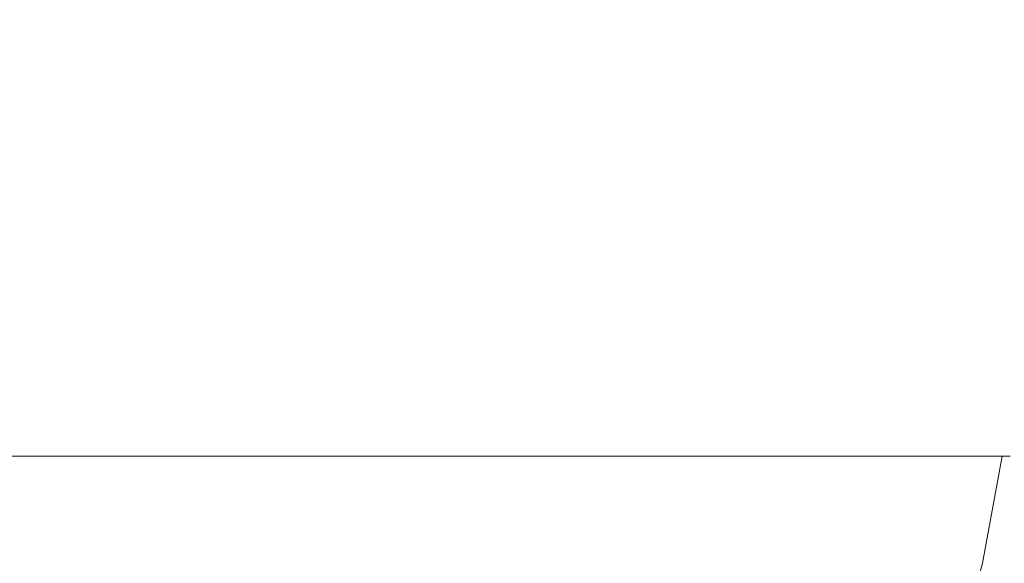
# Model space of a CAD drawing. Header units: millimetres. Extents: x 58537 to 97688, y -8921 to 14216.
# Tile 85 of 189: x 68835 to 68955, y 727 to 793. Entities that reach past the tile are written whole.
import ezdxf

# ---------------------------------------------------------------- set-up
doc = ezdxf.new("R2010")
doc.units = ezdxf.units.MM
doc.header["$MEASUREMENT"] = 0
doc.linetypes.add('Wipeout_Contour', pattern=[1000, 0, -1000])
doc.layers.add('Nowe_A-Armatura', color=7, linetype='Continuous')
doc.layers.add('Nowe_A-Wymiary-Zewnętrzne', color=7, linetype='Continuous')
doc.layers.add('Nowe_A-Armatura_Nr_pióra__1', color=7, linetype='Continuous', lineweight=13)
doc.layers.add('Nowe_A-Wymiary-Zewnętrzne_Nr_pióra__46', color=5, linetype='Continuous', lineweight=15)
doc.layers.add('Nowe_A-Wymiary-Zewnętrzne_Nr_pióra__45', color=7, linetype='Continuous', lineweight=15, true_color=0x40a5ff)
doc.layers.add('Nowe_A-Wymiary-Zewnętrzne_Nr_pióra__85', color=7, linetype='Continuous', lineweight=13, true_color=0x80c2ff)
doc.styles.add('STYL_AUTOMATYCZNY_2', font='arial.ttf')
doc.dimstyles.new('STYL_AUTOMATYCZNY__1', dxfattribs={"dimtxt": 125, "dimasz": 47.5, "dimexe": 0.18, "dimexo": 20, "dimgap": 0, "dimtad": 1, "dimdec": 1, "dimlfac": 0.1, "dimzin": 0, "dimdsep": 46, "dimtxsty": 'STYL_AUTOMATYCZNY_2', "dimblk": 'ARROWHEAD_11', "dimblk1": 'ARROWHEAD_11', "dimblk2": 'ARROWHEAD_11', "dimcen": 0.09, "dimclrd": 256, "dimclre": 256, "dimclrt": 5, "dimadec": 1, "dimazin": 0, "dimtfac": 1, "dimtdec": 4, "dimtmove": 0, "dimatfit": 3, "dimfxl": 0, "dimtolj": 1, "dimtzin": 0, "dimarcsym": 0})

# ---------------------------------------------------------------- blocks, each defined once
blk = doc.blocks.new('ElemPrzekroju_384')
at = {"color": 254, "linetype": 'Wipeout_Contour', "lineweight": 0, "ltscale": 1447302.154633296}
blk.add_wipeout([(68694.25, 690), (68700.17, 689), (68842.29, 689), (68834.76, 644.38), (68827.39, 599.67), (68818.01, 555.32), (68806.93, 511.37), (68802.68, 495.7), (69094.59, 0), (69094.59, 810), (69007.54, 810), (69007.33, 809.27), (69001.28, 791.63), (68994.49, 774.25), (68987.27, 757.06), (68979.72, 740), (68954.72, 740), (68952.32, 727), (68948.76, 714.26), (68944.09, 701.9), (68938.32, 690)], dxfattribs=at).dxf.layer = 'Nowe_A-Armatura'
blk = doc.blocks.new('ElemPrzekroju_385')
at = {"color": 254, "linetype": 'Wipeout_Contour', "lineweight": 0, "ltscale": 206847.636932}
blk.add_wipeout([(68950.64, 756.97), (68937.8, 740), (68947.35, 740)], dxfattribs=at).dxf.layer = 'Nowe_A-Armatura'
at = {"color": 254, "linetype": 'Wipeout_Contour', "lineweight": 0, "ltscale": 206658.305564}
blk.add_wipeout([(68873.56, 727), (68886.55, 727), (68887.02, 740)], dxfattribs=at).dxf.layer = 'Nowe_A-Armatura'
at = {"color": 254, "linetype": 'Wipeout_Contour', "lineweight": 0, "ltscale": 206856.459269}
blk.add_wipeout([(68946.21, 714.26), (68947.63, 714.26), (68951.18, 727)], dxfattribs=at).dxf.layer = 'Nowe_A-Armatura'
at = {"color": 254, "linetype": 'Wipeout_Contour', "lineweight": 0, "ltscale": 206841.77405}
blk.add_wipeout([(68937.8, 740), (68950.64, 756.97), (68940.78, 756.97)], dxfattribs=at).dxf.layer = 'Nowe_A-Armatura'
at = {"color": 254, "linetype": 'Wipeout_Contour', "lineweight": 0, "ltscale": 206646.430405}
blk.add_wipeout([(68887.02, 740), (68873.56, 740), (68873.56, 727)], dxfattribs=at).dxf.layer = 'Nowe_A-Armatura'
at = {"color": 254, "linetype": 'Wipeout_Contour', "lineweight": 0, "ltscale": 206858.31219}
blk.add_wipeout([(68951.18, 727), (68949.77, 727), (68946.21, 714.26)], dxfattribs=at).dxf.layer = 'Nowe_A-Armatura'
at = {"color": 254, "linetype": 'Wipeout_Contour', "lineweight": 0, "ltscale": 206815.918221}
blk.add_wipeout([(68925.55, 740), (68937.8, 740), (68940.78, 756.97)], dxfattribs=at).dxf.layer = 'Nowe_A-Armatura'
at = {"color": 254, "linetype": 'Wipeout_Contour', "lineweight": 0, "ltscale": 206420.96393}
blk.add_wipeout([(68662.69, 727), (68873.56, 727), (68873.56, 740)], dxfattribs=at).dxf.layer = 'Nowe_A-Armatura'
at = {"color": 254, "linetype": 'Wipeout_Contour', "lineweight": 0, "ltscale": 206853.195064}
blk.add_wipeout([(68949.77, 727), (68945.63, 714.26), (68946.21, 714.26)], dxfattribs=at).dxf.layer = 'Nowe_A-Armatura'
at = {"color": 254, "linetype": 'Wipeout_Contour', "lineweight": 0, "ltscale": 206807.09748}
blk.add_wipeout([(68925.55, 740), (68940.78, 756.97), (68928.15, 756.97)], dxfattribs=at).dxf.layer = 'Nowe_A-Armatura'
at = {"color": 254, "linetype": 'Wipeout_Contour', "lineweight": 0, "ltscale": 206211.25518}
blk.add_wipeout([(68662.69, 740), (68662.69, 727), (68873.56, 740)], dxfattribs=at).dxf.layer = 'Nowe_A-Armatura'
at = {"color": 254, "linetype": 'Wipeout_Contour', "lineweight": 0, "ltscale": 206855.689744}
blk.add_wipeout([(68945.63, 714.26), (68949.77, 727), (68949.31, 727)], dxfattribs=at).dxf.layer = 'Nowe_A-Armatura'
at = {"color": 254, "linetype": 'Wipeout_Contour', "lineweight": 0, "ltscale": 206857.686951}
blk.add_wipeout([(68940.78, 756.97), (68950.64, 756.97), (68953.87, 774.24)], dxfattribs=at).dxf.layer = 'Nowe_A-Armatura'
at = {"color": 254, "linetype": 'Wipeout_Contour', "lineweight": 0, "ltscale": 206421.425499}
blk.add_wipeout([(68662.69, 740), (68873.56, 740), (68873.56, 756.97)], dxfattribs=at).dxf.layer = 'Nowe_A-Armatura'
at = {"color": 254, "linetype": 'Wipeout_Contour', "lineweight": 0, "ltscale": 206420.558553}
blk.add_wipeout([(68873.56, 727), (68662.69, 714.26), (68873.56, 714.26)], dxfattribs=at).dxf.layer = 'Nowe_A-Armatura'
at = {"color": 254, "linetype": 'Wipeout_Contour', "lineweight": 0, "ltscale": 206859.671627}
blk.add_wipeout([(68952.03, 727), (68947.63, 714.26), (68948.48, 714.26)], dxfattribs=at).dxf.layer = 'Nowe_A-Armatura'
at = {"color": 254, "linetype": 'Wipeout_Contour', "lineweight": 0, "ltscale": 206851.22179}
blk.add_wipeout([(68953.87, 774.24), (68943.42, 774.24), (68940.78, 756.97)], dxfattribs=at).dxf.layer = 'Nowe_A-Armatura'
at = {"color": 254, "linetype": 'Wipeout_Contour', "lineweight": 0, "ltscale": 206211.763514}
blk.add_wipeout([(68662.69, 740), (68873.56, 756.97), (68662.69, 756.97)], dxfattribs=at).dxf.layer = 'Nowe_A-Armatura'
at = {"color": 254, "linetype": 'Wipeout_Contour', "lineweight": 0, "ltscale": 206210.844061}
blk.add_wipeout([(68662.69, 727), (68662.69, 714.26), (68873.56, 727)], dxfattribs=at).dxf.layer = 'Nowe_A-Armatura'
at = {"color": 254, "linetype": 'Wipeout_Contour', "lineweight": 0, "ltscale": 206861.901473}
blk.add_wipeout([(68951.18, 727), (68947.63, 714.26), (68952.03, 727)], dxfattribs=at).dxf.layer = 'Nowe_A-Armatura'
at = {"color": 254, "linetype": 'Wipeout_Contour', "lineweight": 0, "ltscale": 206824.675104}
blk.add_wipeout([(68943.42, 774.24), (68928.15, 756.97), (68940.78, 756.97)], dxfattribs=at).dxf.layer = 'Nowe_A-Armatura'
at = {"color": 254, "linetype": 'Wipeout_Contour', "lineweight": 0, "ltscale": 206659.201766}
blk.add_wipeout([(68873.56, 740), (68886.8, 740), (68887.21, 756.97)], dxfattribs=at).dxf.layer = 'Nowe_A-Armatura'
at = {"color": 254, "linetype": 'Wipeout_Contour', "lineweight": 0, "ltscale": 206874.338428}
blk.add_wipeout([(68959.41, 756.97), (68947.35, 740), (68955.68, 740)], dxfattribs=at).dxf.layer = 'Nowe_A-Armatura'
at = {"color": 254, "linetype": 'Wipeout_Contour', "lineweight": 0, "ltscale": 206815.11295}
blk.add_wipeout([(68943.42, 774.24), (68930.33, 774.24), (68928.15, 756.97)], dxfattribs=at).dxf.layer = 'Nowe_A-Armatura'
at = {"color": 254, "linetype": 'Wipeout_Contour', "lineweight": 0, "ltscale": 206647.127713}
blk.add_wipeout([(68887.21, 756.97), (68873.56, 756.97), (68873.56, 740)], dxfattribs=at).dxf.layer = 'Nowe_A-Armatura'
at = {"color": 254, "linetype": 'Wipeout_Contour', "lineweight": 0, "ltscale": 206869.911663}
blk.add_wipeout([(68947.35, 740), (68959.41, 756.97), (68950.64, 756.97)], dxfattribs=at).dxf.layer = 'Nowe_A-Armatura'
at = {"layer": 'Nowe_A-Armatura_Nr_pióra__1', "color": 7, "linetype": 'Continuous', "lineweight": 13}
blk.add_line((68662.69, 740), (68873.56, 740), dxfattribs=at)
at = {"color": 254, "linetype": 'Wipeout_Contour', "lineweight": 0, "ltscale": 206421.986756}
blk.add_wipeout([(68662.69, 756.97), (68873.56, 756.97), (68873.56, 774.24)], dxfattribs=at).dxf.layer = 'Nowe_A-Armatura'
at = {"color": 254, "linetype": 'Wipeout_Contour', "lineweight": 0, "ltscale": 206885.731918}
blk.add_wipeout([(68950.64, 756.97), (68959.41, 756.97), (68963.23, 774.24)], dxfattribs=at).dxf.layer = 'Nowe_A-Armatura'
at = {"color": 254, "linetype": 'Wipeout_Contour', "lineweight": 0, "ltscale": 206866.288868}
blk.add_wipeout([(68949.77, 727), (68951.18, 727), (68953.58, 740)], dxfattribs=at).dxf.layer = 'Nowe_A-Armatura'
at = {"color": 254, "linetype": 'Wipeout_Contour', "lineweight": 0, "ltscale": 206212.333143}
blk.add_wipeout([(68873.56, 774.24), (68662.69, 774.24), (68662.69, 756.97)], dxfattribs=at).dxf.layer = 'Nowe_A-Armatura'
at = {"color": 254, "linetype": 'Wipeout_Contour', "lineweight": 0, "ltscale": 206880.835092}
blk.add_wipeout([(68950.64, 756.97), (68963.23, 774.24), (68953.87, 774.24)], dxfattribs=at).dxf.layer = 'Nowe_A-Armatura'
at = {"color": 254, "linetype": 'Wipeout_Contour', "lineweight": 0, "ltscale": 206867.167906}
blk.add_wipeout([(68949.77, 727), (68953.58, 740), (68952.17, 740)], dxfattribs=at).dxf.layer = 'Nowe_A-Armatura'
at = {"color": 254, "linetype": 'Wipeout_Contour', "lineweight": 0, "ltscale": 206422.57053}
blk.add_wipeout([(68662.69, 774.24), (68873.56, 774.24), (68873.56, 791.78)], dxfattribs=at).dxf.layer = 'Nowe_A-Armatura'
at = {"color": 254, "linetype": 'Wipeout_Contour', "lineweight": 0, "ltscale": 206867.125818}
blk.add_wipeout([(68943.42, 774.24), (68953.87, 774.24), (68956.88, 791.78)], dxfattribs=at).dxf.layer = 'Nowe_A-Armatura'
at = {"color": 254, "linetype": 'Wipeout_Contour', "lineweight": 0, "ltscale": 206863.218281}
blk.add_wipeout([(68952.17, 740), (68949.31, 727), (68949.77, 727)], dxfattribs=at).dxf.layer = 'Nowe_A-Armatura'
at = {"color": 254, "linetype": 'Wipeout_Contour', "lineweight": 0, "ltscale": 206212.925219}
blk.add_wipeout([(68662.69, 791.78), (68662.69, 774.24), (68873.56, 791.78)], dxfattribs=at).dxf.layer = 'Nowe_A-Armatura'
at = {"color": 254, "linetype": 'Wipeout_Contour', "lineweight": 0, "ltscale": 206859.792333}
blk.add_wipeout([(68956.88, 791.78), (68945.72, 791.78), (68943.42, 774.24)], dxfattribs=at).dxf.layer = 'Nowe_A-Armatura'
at = {"color": 254, "linetype": 'Wipeout_Contour', "lineweight": 0, "ltscale": 206864.654824}
blk.add_wipeout([(68949.31, 727), (68952.17, 740), (68951.75, 740)], dxfattribs=at).dxf.layer = 'Nowe_A-Armatura'
at = {"color": 254, "linetype": 'Wipeout_Contour', "lineweight": 0, "ltscale": 206423.176466}
blk.add_wipeout([(68873.56, 809.56), (68662.69, 791.78), (68873.56, 791.78)], dxfattribs=at).dxf.layer = 'Nowe_A-Armatura'
at = {"color": 254, "linetype": 'Wipeout_Contour', "lineweight": 0, "ltscale": 206832.353864}
blk.add_wipeout([(68930.33, 774.24), (68943.42, 774.24), (68945.72, 791.78)], dxfattribs=at).dxf.layer = 'Nowe_A-Armatura'
at = {"color": 254, "linetype": 'Wipeout_Contour', "lineweight": 0, "ltscale": 206897.022373}
blk.add_wipeout([(68966.91, 791.77), (68953.87, 774.24), (68963.23, 774.24)], dxfattribs=at).dxf.layer = 'Nowe_A-Armatura'
at = {"color": 254, "linetype": 'Wipeout_Contour', "lineweight": 0, "ltscale": 206660.709635}
blk.add_wipeout([(68873.56, 756.97), (68887.21, 756.97), (68887.74, 774.24)], dxfattribs=at).dxf.layer = 'Nowe_A-Armatura'
at = {"color": 254, "linetype": 'Wipeout_Contour', "lineweight": 0, "ltscale": 206869.507228}
blk.add_wipeout([(68954.43, 740), (68951.18, 727), (68952.03, 727)], dxfattribs=at).dxf.layer = 'Nowe_A-Armatura'
at = {"color": 254, "linetype": 'Wipeout_Contour', "lineweight": 0, "ltscale": 206213.53934}
blk.add_wipeout([(68662.69, 791.78), (68873.56, 809.56), (68662.69, 809.56)], dxfattribs=at).dxf.layer = 'Nowe_A-Armatura'
at = {"color": 254, "linetype": 'Wipeout_Contour', "lineweight": 0, "ltscale": 206822.036755}
blk.add_wipeout([(68945.72, 791.78), (68932.16, 791.78), (68930.33, 774.24)], dxfattribs=at).dxf.layer = 'Nowe_A-Armatura'
at = {"color": 254, "linetype": 'Wipeout_Contour', "lineweight": 0, "ltscale": 206891.370217}
blk.add_wipeout([(68953.87, 774.24), (68966.91, 791.77), (68956.88, 791.78)], dxfattribs=at).dxf.layer = 'Nowe_A-Armatura'
at = {"color": 254, "linetype": 'Wipeout_Contour', "lineweight": 0, "ltscale": 206648.2261}
blk.add_wipeout([(68887.74, 774.24), (68873.56, 774.24), (68873.56, 756.97)], dxfattribs=at).dxf.layer = 'Nowe_A-Armatura'
at = {"color": 254, "linetype": 'Wipeout_Contour', "lineweight": 0, "ltscale": 206870.729163}
blk.add_wipeout([(68953.58, 740), (68951.18, 727), (68954.43, 740)], dxfattribs=at).dxf.layer = 'Nowe_A-Armatura'
at = {"color": 254, "linetype": 'Wipeout_Contour', "lineweight": 0, "ltscale": 206875.668798}
blk.add_wipeout([(68945.72, 791.78), (68956.88, 791.78), (68959.54, 809.56)], dxfattribs=at).dxf.layer = 'Nowe_A-Armatura'
at = {"color": 254, "linetype": 'Wipeout_Contour', "lineweight": 0, "ltscale": 206662.383297}
blk.add_wipeout([(68873.56, 774.24), (68887.74, 774.24), (68888.3, 791.78)], dxfattribs=at).dxf.layer = 'Nowe_A-Armatura'
at = {"color": 254, "linetype": 'Wipeout_Contour', "lineweight": 0, "ltscale": 206699.497855}
blk.add_wipeout([(68886.8, 740), (68899.95, 740), (68901.07, 756.97)], dxfattribs=at).dxf.layer = 'Nowe_A-Armatura'
at = {"color": 254, "linetype": 'Wipeout_Contour', "lineweight": 0, "ltscale": 206861.211809}
blk.add_wipeout([(68952.32, 727), (68948.48, 714.26), (68948.76, 714.26)], dxfattribs=at).dxf.layer = 'Nowe_A-Armatura'
at = {"color": 254, "linetype": 'Wipeout_Contour', "lineweight": 0, "ltscale": 206867.343857}
blk.add_wipeout([(68959.54, 809.56), (68947.67, 809.56), (68945.72, 791.78)], dxfattribs=at).dxf.layer = 'Nowe_A-Armatura'
at = {"color": 254, "linetype": 'Wipeout_Contour', "lineweight": 0, "ltscale": 206649.376901}
blk.add_wipeout([(68888.3, 791.78), (68873.56, 791.78), (68873.56, 774.24)], dxfattribs=at).dxf.layer = 'Nowe_A-Armatura'
at = {"color": 254, "linetype": 'Wipeout_Contour', "lineweight": 0, "ltscale": 206687.846557}
blk.add_wipeout([(68901.07, 756.97), (68887.21, 756.97), (68886.8, 740)], dxfattribs=at).dxf.layer = 'Nowe_A-Armatura'
at = {"color": 254, "linetype": 'Wipeout_Contour', "lineweight": 0, "ltscale": 206863.773709}
blk.add_wipeout([(68952.03, 727), (68948.48, 714.26), (68952.32, 727)], dxfattribs=at).dxf.layer = 'Nowe_A-Armatura'
at = {"color": 254, "linetype": 'Wipeout_Contour', "lineweight": 0, "ltscale": 206664.075201}
blk.add_wipeout([(68873.56, 791.78), (68888.3, 791.78), (68888.83, 809.56)], dxfattribs=at).dxf.layer = 'Nowe_A-Armatura'
at = {"color": 254, "linetype": 'Wipeout_Contour', "lineweight": 0, "ltscale": 206839.0145}
blk.add_wipeout([(68932.16, 791.78), (68945.72, 791.78), (68947.67, 809.56)], dxfattribs=at).dxf.layer = 'Nowe_A-Armatura'
at = {"color": 254, "linetype": 'Wipeout_Contour', "lineweight": 0, "ltscale": 206702.661976}
blk.add_wipeout([(68887.21, 756.97), (68901.07, 756.97), (68902.15, 774.24)], dxfattribs=at).dxf.layer = 'Nowe_A-Armatura'
at = {"color": 254, "linetype": 'Wipeout_Contour', "lineweight": 0, "ltscale": 206871.090871}
blk.add_wipeout([(68954.72, 740), (68952.03, 727), (68952.32, 727)], dxfattribs=at).dxf.layer = 'Nowe_A-Armatura'
at = {"color": 254, "linetype": 'Wipeout_Contour', "lineweight": 0, "ltscale": 206650.519707}
blk.add_wipeout([(68888.83, 809.56), (68873.56, 809.56), (68873.56, 791.78)], dxfattribs=at).dxf.layer = 'Nowe_A-Armatura'
at = {"color": 254, "linetype": 'Wipeout_Contour', "lineweight": 0, "ltscale": 206827.960276}
blk.add_wipeout([(68947.67, 809.56), (68933.67, 809.56), (68932.16, 791.78)], dxfattribs=at).dxf.layer = 'Nowe_A-Armatura'
at = {"color": 254, "linetype": 'Wipeout_Contour', "lineweight": 0, "ltscale": 206690.427997}
blk.add_wipeout([(68902.15, 774.24), (68887.74, 774.24), (68887.21, 756.97)], dxfattribs=at).dxf.layer = 'Nowe_A-Armatura'
at = {"color": 254, "linetype": 'Wipeout_Contour', "lineweight": 0, "ltscale": 206872.565327}
blk.add_wipeout([(68954.43, 740), (68952.03, 727), (68954.72, 740)], dxfattribs=at).dxf.layer = 'Nowe_A-Armatura'
at = {"color": 254, "linetype": 'Wipeout_Contour', "lineweight": 0, "ltscale": 206705.868622}
blk.add_wipeout([(68887.74, 774.24), (68902.15, 774.24), (68903.17, 791.78)], dxfattribs=at).dxf.layer = 'Nowe_A-Armatura'
at = {"color": 254, "linetype": 'Wipeout_Contour', "lineweight": 0, "ltscale": 206739.385566}
blk.add_wipeout([(68899.95, 740), (68912.9, 740), (68914.81, 756.97)], dxfattribs=at).dxf.layer = 'Nowe_A-Armatura'
at = {"color": 254, "linetype": 'Wipeout_Contour', "lineweight": 0, "ltscale": 206859.736263}
blk.add_wipeout([(68947.03, 727), (68949.31, 727), (68951.75, 740)], dxfattribs=at).dxf.layer = 'Nowe_A-Armatura'
at = {"color": 254, "linetype": 'Wipeout_Contour', "lineweight": 0, "ltscale": 206693.127758}
blk.add_wipeout([(68903.17, 791.78), (68888.3, 791.78), (68887.74, 774.24)], dxfattribs=at).dxf.layer = 'Nowe_A-Armatura'
at = {"color": 254, "linetype": 'Wipeout_Contour', "lineweight": 0, "ltscale": 206728.547497}
blk.add_wipeout([(68914.81, 756.97), (68901.07, 756.97), (68899.95, 740)], dxfattribs=at).dxf.layer = 'Nowe_A-Armatura'
at = {"color": 254, "linetype": 'Wipeout_Contour', "lineweight": 0, "ltscale": 206859.987642}
blk.add_wipeout([(68951.75, 740), (68949.44, 740), (68947.03, 727)], dxfattribs=at).dxf.layer = 'Nowe_A-Armatura'
at = {"layer": 'Nowe_A-Armatura_Nr_pióra__1', "color": 7, "linetype": 'Continuous', "lineweight": 13}
blk.add_line((68954.72, 740), (68952.32, 727), dxfattribs=at)
at = {"color": 254, "linetype": 'Wipeout_Contour', "lineweight": 0, "ltscale": 206708.933958}
blk.add_wipeout([(68888.3, 791.78), (68903.17, 791.78), (68904.06, 809.56)], dxfattribs=at).dxf.layer = 'Nowe_A-Armatura'
at = {"color": 254, "linetype": 'Wipeout_Contour', "lineweight": 0, "ltscale": 206744.614909}
blk.add_wipeout([(68901.07, 756.97), (68914.81, 756.97), (68916.47, 774.24)], dxfattribs=at).dxf.layer = 'Nowe_A-Armatura'
at = {"color": 254, "linetype": 'Wipeout_Contour', "lineweight": 0, "ltscale": 206851.037545}
blk.add_wipeout([(68943.06, 727), (68947.03, 727), (68949.44, 740)], dxfattribs=at).dxf.layer = 'Nowe_A-Armatura'
at = {"color": 254, "linetype": 'Wipeout_Contour', "lineweight": 0, "ltscale": 206695.722999}
blk.add_wipeout([(68904.06, 809.56), (68888.83, 809.56), (68888.3, 791.78)], dxfattribs=at).dxf.layer = 'Nowe_A-Armatura'
at = {"color": 254, "linetype": 'Wipeout_Contour', "lineweight": 0, "ltscale": 206732.980693}
blk.add_wipeout([(68916.47, 774.24), (68902.15, 774.24), (68901.07, 756.97)], dxfattribs=at).dxf.layer = 'Nowe_A-Armatura'
at = {"color": 254, "linetype": 'Wipeout_Contour', "lineweight": 0, "ltscale": 206849.820475}
blk.add_wipeout([(68945.41, 740), (68943.06, 727), (68949.44, 740)], dxfattribs=at).dxf.layer = 'Nowe_A-Armatura'
at = {"layer": 'Nowe_A-Armatura_Nr_pióra__1', "color": 7, "linetype": 'Continuous', "lineweight": 13}
blk.add_line((68955.68, 740), (68947.35, 740), dxfattribs=at)
at = {"color": 254, "linetype": 'Wipeout_Contour', "lineweight": 0, "ltscale": 206749.32937}
blk.add_wipeout([(68902.15, 774.24), (68916.47, 774.24), (68917.88, 791.78)], dxfattribs=at).dxf.layer = 'Nowe_A-Armatura'
at = {"color": 254, "linetype": 'Wipeout_Contour', "lineweight": 0, "ltscale": 206778.365243}
blk.add_wipeout([(68928.15, 756.97), (68912.9, 740), (68925.55, 740)], dxfattribs=at).dxf.layer = 'Nowe_A-Armatura'
at = {"color": 254, "linetype": 'Wipeout_Contour', "lineweight": 0, "ltscale": 206837.231779}
blk.add_wipeout([(68945.41, 740), (68937.34, 727), (68943.06, 727)], dxfattribs=at).dxf.layer = 'Nowe_A-Armatura'
at = {"color": 254, "linetype": 'Wipeout_Contour', "lineweight": 0, "ltscale": 206737.086345}
blk.add_wipeout([(68917.88, 791.78), (68903.17, 791.78), (68902.15, 774.24)], dxfattribs=at).dxf.layer = 'Nowe_A-Armatura'
at = {"color": 254, "linetype": 'Wipeout_Contour', "lineweight": 0, "ltscale": 206768.525243}
blk.add_wipeout([(68928.15, 756.97), (68914.81, 756.97), (68912.9, 740)], dxfattribs=at).dxf.layer = 'Nowe_A-Armatura'
at = {"color": 254, "linetype": 'Wipeout_Contour', "lineweight": 0, "ltscale": 206834.305842}
blk.add_wipeout([(68945.41, 740), (68939.55, 740), (68937.34, 727)], dxfattribs=at).dxf.layer = 'Nowe_A-Armatura'
at = {"layer": 'Nowe_A-Armatura_Nr_pióra__1', "color": 7, "linetype": 'Continuous', "lineweight": 13}
for p, q in [((68941.94, 740), (68944.31, 740)), ((68944.31, 740), (68945.2, 740))]:
    blk.add_line(p, q, dxfattribs=at)
at = {"color": 254, "linetype": 'Wipeout_Contour', "lineweight": 0, "ltscale": 206753.549921}
blk.add_wipeout([(68903.17, 791.78), (68917.88, 791.78), (68919.08, 809.56)], dxfattribs=at).dxf.layer = 'Nowe_A-Armatura'
at = {"color": 254, "linetype": 'Wipeout_Contour', "lineweight": 0, "ltscale": 206785.585072}
blk.add_wipeout([(68914.81, 756.97), (68928.15, 756.97), (68930.33, 774.24)], dxfattribs=at).dxf.layer = 'Nowe_A-Armatura'
at = {"color": 254, "linetype": 'Wipeout_Contour', "lineweight": 0, "ltscale": 206817.997168}
blk.add_wipeout([(68929.75, 727), (68937.34, 727), (68939.55, 740)], dxfattribs=at).dxf.layer = 'Nowe_A-Armatura'
at = {"color": 254, "linetype": 'Wipeout_Contour', "lineweight": 0, "ltscale": 206740.817619}
blk.add_wipeout([(68919.08, 809.56), (68904.06, 809.56), (68903.17, 791.78)], dxfattribs=at).dxf.layer = 'Nowe_A-Armatura'
at = {"color": 254, "linetype": 'Wipeout_Contour', "lineweight": 0, "ltscale": 206774.861258}
blk.add_wipeout([(68930.33, 774.24), (68916.47, 774.24), (68914.81, 756.97)], dxfattribs=at).dxf.layer = 'Nowe_A-Armatura'
at = {"color": 254, "linetype": 'Wipeout_Contour', "lineweight": 0, "ltscale": 206813.090903}
blk.add_wipeout([(68939.55, 740), (68931.71, 740), (68929.75, 727)], dxfattribs=at).dxf.layer = 'Nowe_A-Armatura'
at = {"layer": 'Nowe_A-Armatura_Nr_pióra__1', "color": 7, "linetype": 'Continuous', "lineweight": 13}
blk.add_line((68947.35, 740), (68937.8, 740), dxfattribs=at)
at = {"color": 254, "linetype": 'Wipeout_Contour', "lineweight": 0, "ltscale": 206791.813646}
blk.add_wipeout([(68916.47, 774.24), (68930.33, 774.24), (68932.16, 791.78)], dxfattribs=at).dxf.layer = 'Nowe_A-Armatura'
at = {"color": 254, "linetype": 'Wipeout_Contour', "lineweight": 0, "ltscale": 206793.278048}
blk.add_wipeout([(68920.51, 727), (68929.75, 727), (68931.71, 740)], dxfattribs=at).dxf.layer = 'Nowe_A-Armatura'
at = {"color": 254, "linetype": 'Wipeout_Contour', "lineweight": 0, "ltscale": 206780.368507}
blk.add_wipeout([(68932.16, 791.78), (68917.88, 791.78), (68916.47, 774.24)], dxfattribs=at).dxf.layer = 'Nowe_A-Armatura'
at = {"color": 254, "linetype": 'Wipeout_Contour', "lineweight": 0, "ltscale": 206786.487775}
blk.add_wipeout([(68931.71, 740), (68922.13, 740), (68920.51, 727)], dxfattribs=at).dxf.layer = 'Nowe_A-Armatura'
at = {"layer": 'Nowe_A-Armatura_Nr_pióra__1', "color": 7, "linetype": 'Continuous', "lineweight": 13}
for p, q in [((68937.8, 740), (68925.55, 740)), ((68927.45, 740), (68928.05, 740)), ((68928.05, 740), (68929.55, 740))]:
    blk.add_line(p, q, dxfattribs=at)
at = {"color": 254, "linetype": 'Wipeout_Contour', "lineweight": 0, "ltscale": 206797.147207}
blk.add_wipeout([(68917.88, 791.78), (68932.16, 791.78), (68933.67, 809.56)], dxfattribs=at).dxf.layer = 'Nowe_A-Armatura'
at = {"color": 254, "linetype": 'Wipeout_Contour', "lineweight": 0, "ltscale": 206763.979024}
blk.add_wipeout([(68910.07, 727), (68920.51, 727), (68922.13, 740)], dxfattribs=at).dxf.layer = 'Nowe_A-Armatura'
at = {"color": 254, "linetype": 'Wipeout_Contour', "lineweight": 0, "ltscale": 206785.114548}
blk.add_wipeout([(68933.67, 809.56), (68919.08, 809.56), (68917.88, 791.78)], dxfattribs=at).dxf.layer = 'Nowe_A-Armatura'
at = {"color": 254, "linetype": 'Wipeout_Contour', "lineweight": 0, "ltscale": 206755.709694}
blk.add_wipeout([(68911.33, 740), (68910.07, 727), (68922.13, 740)], dxfattribs=at).dxf.layer = 'Nowe_A-Armatura'
at = {"layer": 'Nowe_A-Armatura_Nr_pióra__1', "color": 7, "linetype": 'Continuous', "lineweight": 13}
blk.add_line((68925.55, 740), (68912.9, 740), dxfattribs=at)
at = {"color": 254, "linetype": 'Wipeout_Contour', "lineweight": 0, "ltscale": 206731.37661}
blk.add_wipeout([(68911.33, 740), (68898.74, 727), (68910.07, 727)], dxfattribs=at).dxf.layer = 'Nowe_A-Armatura'
at = {"color": 254, "linetype": 'Wipeout_Contour', "lineweight": 0, "ltscale": 206721.915408}
blk.add_wipeout([(68911.33, 740), (68899.63, 740), (68898.74, 727)], dxfattribs=at).dxf.layer = 'Nowe_A-Armatura'
at = {"layer": 'Nowe_A-Armatura_Nr_pióra__1', "color": 7, "linetype": 'Continuous', "lineweight": 13}
for p, q in [((68907.46, 740), (68910.38, 740)), ((68910.38, 740), (68911.41, 740))]:
    blk.add_line(p, q, dxfattribs=at)
at = {"color": 254, "linetype": 'Wipeout_Contour', "lineweight": 0, "ltscale": 206696.126559}
blk.add_wipeout([(68886.55, 727), (68898.74, 727), (68899.63, 740)], dxfattribs=at).dxf.layer = 'Nowe_A-Armatura'
at = {"color": 254, "linetype": 'Wipeout_Contour', "lineweight": 0, "ltscale": 206756.672483}
blk.add_wipeout([(68907.67, 714.26), (68917.53, 714.26), (68920.51, 727)], dxfattribs=at).dxf.layer = 'Nowe_A-Armatura'
at = {"color": 254, "linetype": 'Wipeout_Contour', "lineweight": 0, "ltscale": 206685.452245}
blk.add_wipeout([(68899.63, 740), (68887.02, 740), (68886.55, 727)], dxfattribs=at).dxf.layer = 'Nowe_A-Armatura'
at = {"color": 254, "linetype": 'Wipeout_Contour', "lineweight": 0, "ltscale": 206749.937527}
blk.add_wipeout([(68920.51, 727), (68910.07, 727), (68907.67, 714.26)], dxfattribs=at).dxf.layer = 'Nowe_A-Armatura'
at = {"layer": 'Nowe_A-Armatura_Nr_pióra__1', "color": 7, "linetype": 'Continuous', "lineweight": 13}
for p, q in [((68886.8, 740), (68873.56, 740)), ((68899.95, 740), (68886.8, 740)), ((68890.04, 740), (68892.1, 740)), ((68892.1, 740), (68894.82, 740)), ((68912.9, 740), (68899.95, 740))]:
    blk.add_line(p, q, dxfattribs=at)
at = {"color": 254, "linetype": 'Wipeout_Contour', "lineweight": 0, "ltscale": 206656.482055}
blk.add_wipeout([(68873.56, 714.26), (68885.56, 714.26), (68886.55, 727)], dxfattribs=at).dxf.layer = 'Nowe_A-Armatura'
at = {"color": 254, "linetype": 'Wipeout_Contour', "lineweight": 0, "ltscale": 206784.582023}
blk.add_wipeout([(68917.53, 714.26), (68926.29, 714.26), (68929.75, 727)], dxfattribs=at).dxf.layer = 'Nowe_A-Armatura'
at = {"color": 254, "linetype": 'Wipeout_Contour', "lineweight": 0, "ltscale": 206645.550191}
blk.add_wipeout([(68886.55, 727), (68873.56, 727), (68873.56, 714.26)], dxfattribs=at).dxf.layer = 'Nowe_A-Armatura'
at = {"color": 254, "linetype": 'Wipeout_Contour', "lineweight": 0, "ltscale": 206779.418959}
blk.add_wipeout([(68929.75, 727), (68920.51, 727), (68917.53, 714.26)], dxfattribs=at).dxf.layer = 'Nowe_A-Armatura'
at = {"color": 254, "linetype": 'Wipeout_Contour', "lineweight": 0, "ltscale": 206692.147439}
blk.add_wipeout([(68885.56, 714.26), (68896.98, 714.26), (68898.74, 727)], dxfattribs=at).dxf.layer = 'Nowe_A-Armatura'
at = {"color": 254, "linetype": 'Wipeout_Contour', "lineweight": 0, "ltscale": 206808.296055}
blk.add_wipeout([(68926.29, 714.26), (68933.6, 714.26), (68937.34, 727)], dxfattribs=at).dxf.layer = 'Nowe_A-Armatura'
at = {"color": 254, "linetype": 'Wipeout_Contour', "lineweight": 0, "ltscale": 206682.653033}
blk.add_wipeout([(68898.74, 727), (68886.55, 727), (68885.56, 714.26)], dxfattribs=at).dxf.layer = 'Nowe_A-Armatura'
at = {"color": 254, "linetype": 'Wipeout_Contour', "lineweight": 0, "ltscale": 206804.938296}
blk.add_wipeout([(68937.34, 727), (68929.75, 727), (68926.29, 714.26)], dxfattribs=at).dxf.layer = 'Nowe_A-Armatura'
at = {"color": 254, "linetype": 'Wipeout_Contour', "lineweight": 0, "ltscale": 206827.048267}
blk.add_wipeout([(68943.06, 727), (68933.6, 714.26), (68939.26, 714.26)], dxfattribs=at).dxf.layer = 'Nowe_A-Armatura'
at = {"color": 254, "linetype": 'Wipeout_Contour', "lineweight": 0, "ltscale": 206825.474941}
blk.add_wipeout([(68937.34, 727), (68933.6, 714.26), (68943.06, 727)], dxfattribs=at).dxf.layer = 'Nowe_A-Armatura'
at = {"color": 254, "linetype": 'Wipeout_Contour', "lineweight": 0, "ltscale": 206840.769745}
blk.add_wipeout([(68939.26, 714.26), (68943.27, 714.26), (68947.03, 727)], dxfattribs=at).dxf.layer = 'Nowe_A-Armatura'
at = {"color": 254, "linetype": 'Wipeout_Contour', "lineweight": 0, "ltscale": 206840.730392}
blk.add_wipeout([(68947.03, 727), (68943.06, 727), (68939.26, 714.26)], dxfattribs=at).dxf.layer = 'Nowe_A-Armatura'
at = {"color": 254, "linetype": 'Wipeout_Contour', "lineweight": 0, "ltscale": 206849.544629}
blk.add_wipeout([(68943.27, 714.26), (68945.63, 714.26), (68949.31, 727)], dxfattribs=at).dxf.layer = 'Nowe_A-Armatura'
at = {"color": 254, "linetype": 'Wipeout_Contour', "lineweight": 0, "ltscale": 206850.85638}
blk.add_wipeout([(68949.31, 727), (68947.03, 727), (68943.27, 714.26)], dxfattribs=at).dxf.layer = 'Nowe_A-Armatura'
at = {"layer": 'Nowe_A-Armatura_Nr_pióra__1', "color": 7, "linetype": 'Continuous', "lineweight": 13}
blk.add_line((68952.32, 727), (68948.76, 714.26), dxfattribs=at)
blk = doc.blocks.new('*D1013')
at = {"layer": 'Nowe_A-Wymiary-Zewnętrzne_Nr_pióra__45', "linetype": 'Continuous', "lineweight": 15, "true_color": 0x40a5ff}
for points in [[(93173.54, 2200), (93174.49, 2195.22), (93177.2, 2191.16), (93181.25, 2188.45), (93186.04, 2187.5), (93190.82, 2188.45), (93194.88, 2191.16), (93197.59, 2195.22), (93198.54, 2200), (93197.59, 2204.78), (93194.88, 2208.84), (93190.82, 2211.55), (93186.04, 2212.5), (93181.25, 2211.55), (93177.2, 2208.84), (93174.49, 2204.78)], [(93173.54, 0), (93174.49, -4.78), (93177.2, -8.84), (93181.25, -11.55), (93186.04, -12.5), (93190.82, -11.55), (93194.88, -8.84), (93197.59, -4.78), (93198.54, 0), (93197.59, 4.78), (93194.88, 8.84), (93190.82, 11.55), (93186.04, 12.5), (93181.25, 11.55), (93177.2, 8.84), (93174.49, 4.78)]]:
    blk.add_hatch(color=161, dxfattribs=at).paths.add_polyline_path(points)
at = {"layer": 'Nowe_A-Wymiary-Zewnętrzne_Nr_pióra__45', "color": 161, "linetype": 'Continuous', "lineweight": 15, "true_color": 0x40a5ff}
for centre in [(93186.04, 2200), (93186.04, 0)]:
    blk.add_circle(centre, 12.5, dxfattribs=at)
at = {"layer": 'Nowe_A-Wymiary-Zewnętrzne_Nr_pióra__85', "color": 151, "linetype": 'Continuous', "lineweight": 13, "true_color": 0x80c2ff}
for p, q in [((93173.54, 2200), (93139.16, 2200)), ((93232.91, 2200), (93198.54, 2200)), ((93186.04, 12.5), (93186.04, 2187.5)), ((93173.54, 0), (93139.16, 0)), ((93232.91, 0), (93198.54, 0))]:
    blk.add_line(p, q, dxfattribs=at)
at = {"layer": 'Nowe_A-Wymiary-Zewnętrzne_Nr_pióra__46', "color": 5, "lineweight": 15, "char_height": 125, "attachment_point": 7, "rotation": 90, "style": 'STYL_AUTOMATYCZNY_2'}
for s, insert in [('\\A1;{\\pql;\\fArial|b0|i0|c238|p0;\\W1.000000;220,0}', (93161.04, 1052.33)), ('\\A1;{\\pql;\\fArial|b0|i0|c238|p0;\\W1.000000;14,0}', (93161.04, 12.5))]:
    blk.add_mtext(s, dxfattribs=dict(at, insert=insert))
blk = doc.blocks.new('ARROWHEAD_11')
at = {"color": 0, "linetype": 'Continuous', "lineweight": 0}
blk.add_line((0, 0), (-1, 0), dxfattribs=at)
at = {"color": 0, "linetype": 'Continuous', "lineweight": 0, "const_width": 0.25, "flags": 128}
blk.add_lwpolyline([(-0.125, 0, 1), (0.125, 0, 1)], format="xyb", close=True, dxfattribs=at)
blk = doc.blocks.new('*D1027')
at = {"layer": 'Nowe_A-Wymiary-Zewnętrzne_Nr_pióra__45', "linetype": 'Continuous', "lineweight": 15, "true_color": 0x40a5ff}
for points in [[(93506.73, 12845.37), (93507.68, 12840.59), (93510.39, 12836.54), (93514.45, 12833.83), (93519.23, 12832.87), (93524.01, 12833.83), (93528.07, 12836.54), (93530.78, 12840.59), (93531.73, 12845.37), (93530.78, 12850.16), (93528.07, 12854.21), (93524.01, 12856.92), (93519.23, 12857.87), (93514.45, 12856.92), (93510.39, 12854.21), (93507.68, 12850.16)], [(93506.73, -450), (93507.68, -454.78), (93510.39, -458.84), (93514.45, -461.55), (93519.23, -462.5), (93524.01, -461.55), (93528.07, -458.84), (93530.78, -454.78), (93531.73, -450), (93530.78, -445.22), (93528.07, -441.16), (93524.01, -438.45), (93519.23, -437.5), (93514.45, -438.45), (93510.39, -441.16), (93507.68, -445.22)]]:
    blk.add_hatch(color=161, dxfattribs=at).paths.add_polyline_path(points)
at = {"layer": 'Nowe_A-Wymiary-Zewnętrzne_Nr_pióra__45', "color": 161, "linetype": 'Continuous', "lineweight": 15, "true_color": 0x40a5ff}
for centre in [(93519.23, 12845.37), (93519.23, -450)]:
    blk.add_circle(centre, 12.5, dxfattribs=at)
at = {"layer": 'Nowe_A-Wymiary-Zewnętrzne_Nr_pióra__85', "color": 151, "linetype": 'Continuous', "lineweight": 13, "true_color": 0x80c2ff}
for p, q in [((93519.23, 12857.87), (93519.23, 12870.37)), ((93506.73, 12845.37), (93472.36, 12845.37)), ((93566.11, 12845.37), (93531.73, 12845.37)), ((93519.23, -437.5), (93519.23, 12832.87)), ((93506.73, -450), (93472.36, -450)), ((93566.11, -450), (93531.73, -450)), ((93519.23, -475), (93519.23, -462.5))]:
    blk.add_line(p, q, dxfattribs=at)
at = {"layer": 'Nowe_A-Wymiary-Zewnętrzne_Nr_pióra__46', "color": 5, "lineweight": 15, "insert": (93494.23, 5911.71), "char_height": 125, "attachment_point": 7, "rotation": 90, "style": 'STYL_AUTOMATYCZNY_2'}
blk.add_mtext('\\A1;{\\pql;\\fArial|b0|i0|c238|p0;\\W1.000000;1\xa0329,5}', dxfattribs=at)
blk = doc.blocks.new('*D1032')
at = {"layer": 'Nowe_A-Wymiary-Zewnętrzne_Nr_pióra__45', "linetype": 'Continuous', "lineweight": 15, "true_color": 0x40a5ff}
for points in [[(90228.51, 2200), (90229.46, 2195.22), (90232.17, 2191.16), (90236.23, 2188.45), (90241.01, 2187.5), (90245.79, 2188.45), (90249.85, 2191.16), (90252.56, 2195.22), (90253.51, 2200), (90252.56, 2204.78), (90249.85, 2208.84), (90245.79, 2211.55), (90241.01, 2212.5), (90236.23, 2211.55), (90232.17, 2208.84), (90229.46, 2204.78)], [(90228.51, 0), (90229.46, -4.78), (90232.17, -8.84), (90236.23, -11.55), (90241.01, -12.5), (90245.79, -11.55), (90249.85, -8.84), (90252.56, -4.78), (90253.51, 0), (90252.56, 4.78), (90249.85, 8.84), (90245.79, 11.55), (90241.01, 12.5), (90236.23, 11.55), (90232.17, 8.84), (90229.46, 4.78)]]:
    blk.add_hatch(color=161, dxfattribs=at).paths.add_polyline_path(points)
at = {"layer": 'Nowe_A-Wymiary-Zewnętrzne_Nr_pióra__45', "color": 161, "linetype": 'Continuous', "lineweight": 15, "true_color": 0x40a5ff}
for centre in [(90241.01, 2200), (90241.01, 0)]:
    blk.add_circle(centre, 12.5, dxfattribs=at)
at = {"layer": 'Nowe_A-Wymiary-Zewnętrzne_Nr_pióra__85', "color": 151, "linetype": 'Continuous', "lineweight": 13, "true_color": 0x80c2ff}
for p, q in [((90228.51, 2200), (90194.13, 2200)), ((90287.88, 2200), (90253.51, 2200)), ((90241.01, 12.5), (90241.01, 2187.5)), ((90228.51, 0), (90194.13, 0)), ((90287.88, 0), (90253.51, 0))]:
    blk.add_line(p, q, dxfattribs=at)
at = {"layer": 'Nowe_A-Wymiary-Zewnętrzne_Nr_pióra__46', "color": 5, "lineweight": 15, "char_height": 125, "attachment_point": 7, "rotation": 90, "style": 'STYL_AUTOMATYCZNY_2'}
for s, insert in [('\\A1;{\\pql;\\fArial|b0|i0|c238|p0;\\W1.000000;34,0}', (90216.01, 1853.85)), ('\\A1;{\\pql;\\fArial|b0|i0|c238|p0;\\W1.000000;220,0}', (90216.01, 718.68))]:
    blk.add_mtext(s, dxfattribs=dict(at, insert=insert))
blk = doc.blocks.new('*D1049')
at = {"layer": 'Nowe_A-Wymiary-Zewnętrzne_Nr_pióra__45', "linetype": 'Continuous', "lineweight": 15, "true_color": 0x40a5ff}
for points in [[(77300.15, 1370), (77301.1, 1365.22), (77303.81, 1361.16), (77307.87, 1358.45), (77312.65, 1357.5), (77317.44, 1358.45), (77321.49, 1361.16), (77324.2, 1365.22), (77325.15, 1370), (77324.2, 1374.78), (77321.49, 1378.84), (77317.44, 1381.55), (77312.65, 1382.5), (77307.87, 1381.55), (77303.81, 1378.84), (77301.1, 1374.78)], [(77300.15, 0), (77301.1, -4.78), (77303.81, -8.84), (77307.87, -11.55), (77312.65, -12.5), (77317.44, -11.55), (77321.49, -8.84), (77324.2, -4.78), (77325.15, 0), (77324.2, 4.78), (77321.49, 8.84), (77317.44, 11.55), (77312.65, 12.5), (77307.87, 11.55), (77303.81, 8.84), (77301.1, 4.78)]]:
    blk.add_hatch(color=161, dxfattribs=at).paths.add_polyline_path(points)
at = {"layer": 'Nowe_A-Wymiary-Zewnętrzne_Nr_pióra__45', "color": 161, "linetype": 'Continuous', "lineweight": 15, "true_color": 0x40a5ff}
for centre in [(77312.65, 1370), (77312.65, 0)]:
    blk.add_circle(centre, 12.5, dxfattribs=at)
at = {"layer": 'Nowe_A-Wymiary-Zewnętrzne_Nr_pióra__85', "color": 151, "linetype": 'Continuous', "lineweight": 13, "true_color": 0x80c2ff}
for p, q in [((77300.15, 1370), (77265.78, 1370)), ((77359.53, 1370), (77325.15, 1370)), ((77312.65, 12.5), (77312.65, 1357.5)), ((77300.15, 0), (77265.78, 0)), ((77359.53, 0), (77325.15, 0))]:
    blk.add_line(p, q, dxfattribs=at)
at = {"layer": 'Nowe_A-Wymiary-Zewnętrzne_Nr_pióra__46', "color": 5, "lineweight": 15, "char_height": 125, "attachment_point": 7, "rotation": 90, "style": 'STYL_AUTOMATYCZNY_2'}
for s, insert in [('\\A1;{\\pql;\\fArial|b0|i0|c238|p0;\\W1.000000;16,0}', (77287.65, 1023.85)), ('\\A1;{\\pql;\\fArial|b0|i0|c238|p0;\\W1.000000;137,0}', (77287.65, 303.68))]:
    blk.add_mtext(s, dxfattribs=dict(at, insert=insert))

msp = doc.modelspace()

# ---------------------------------------------------------------- block references
at = {"layer": 'Nowe_A-Armatura', "lineweight": 0}
msp.add_blockref('ElemPrzekroju_384', (0, 0), dxfattribs=at)

# ---------------------------------------------------------------- next in the draw order: block references
msp.add_blockref('ElemPrzekroju_385', (0, 0), dxfattribs=at)

# ---------------------------------------------------------------- next in the draw order: dimensions: what is measured, and where the dimension line sits
at = {"layer": 'Nowe_A-Wymiary-Zewnętrzne', "color": 151, "linetype": 'Continuous', "lineweight": 13, "true_color": 0x80c2ff}
for base, p1, p2, picture, middle in [((93519.23, 12845.37), (63041.84, -450), (64717.21, 12845.37), '*D1027', (93431.73, 6192.83)), ((93186.04, 2200), (58537.27, 0), (64770.07, 2200), '*D1013', (93098.54, 1261.72)), ((90241.01, 2200), (58537.27, 0), (65240.07, 2200), '*D1032', (90153.51, 928.07)), ((77312.65, 1370), (58537.27, 0), (77870.07, 1370), '*D1049', (77225.15, 513.07))]:
    dim = msp.add_linear_dim(base=base, p1=p1, p2=p2, angle=90, dimstyle='STYL_AUTOMATYCZNY__1', dxfattribs=at)
    dim.commit()
    dim.dimension.update_dxf_attribs({"geometry": picture, "text_midpoint": middle, "dimtype": 160, "text_rotation": 90})

doc.saveas('drawing.dxf')
